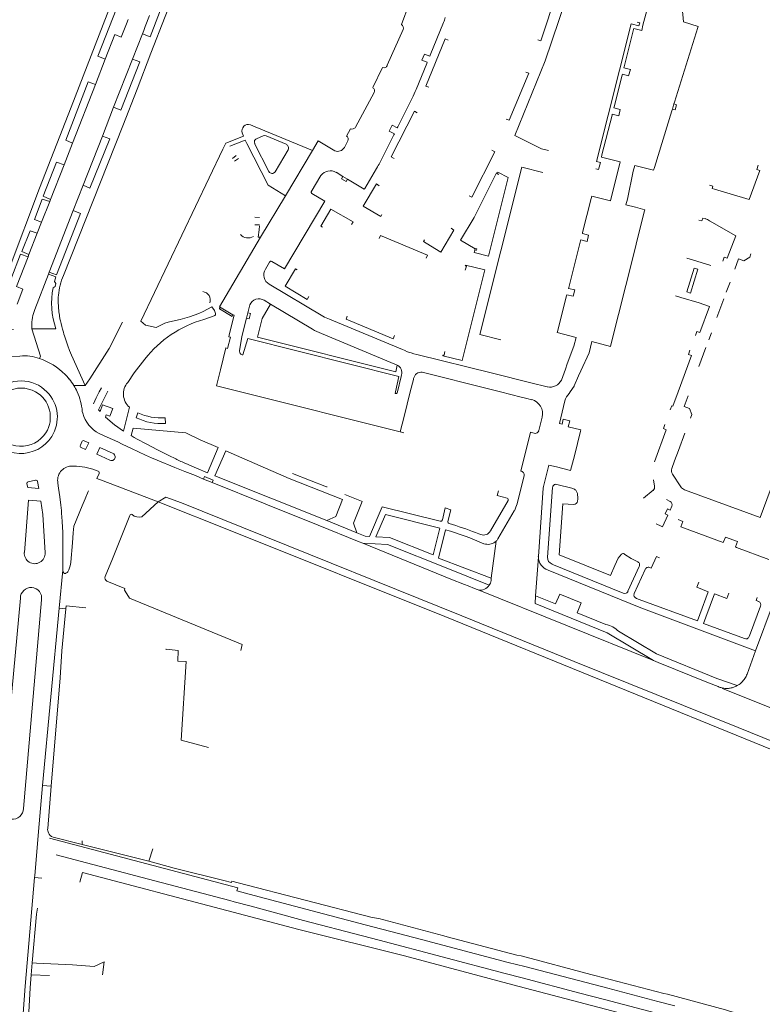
# Model space of a CAD drawing. Extents: x 145000 to 155000, y 457500 to 470000.
# Tile 182 of 196: x 154227 to 154432, y 461831 to 462103. Entities that reach past the tile are written whole.
import ezdxf

# ---------------------------------------------------------------- set-up
doc = ezdxf.new("R2010")
doc.units = 0
doc.header["$LTSCALE"] = 0.2
doc.header["$MEASUREMENT"] = 0
doc.layers.add('kant verharding', color=252, linetype='Continuous', lineweight=0)

msp = doc.modelspace()

# ---------------------------------------------------------------- linework, layer by layer
at = {"layer": 'kant verharding', "lineweight": 0}
for p, q in [((154331.87, 462101.34), (154334.07, 462107.1)), ((154256.41, 462102.75), (154256, 462101.61)), ((154262.38, 462103.84), (154261.18, 462100.84)), ((154339.82, 462092.88), (154343.51, 462101.91)), ((154260.76, 462099.76), (154260.39, 462098.79)), ((154261.18, 462100.84), (154260.76, 462099.76)), ((154327.99, 462090.13), (154332.34, 462100.04)), ((154393.39, 462089.7), (154396, 462099.99)), ((154413.68, 462100.59), (154407.3, 462079.97)), ((154257.61, 462091.78), (154260.39, 462098.79)), ((154250.11, 462091.85), (154247.41, 462084.82)), ((154257.61, 462091.78), (154252.43, 462078.54)), ((154323.96, 462083.95), (154326.69, 462089.53)), ((154335.97, 462083.47), (154338.9, 462090.63)), ((154390.62, 462078.66), (154392.82, 462087.38)), ((154241.08, 462068.67), (154247.41, 462084.82)), ((154319.18, 462073.07), (154324.38, 462082.64)), ((154330.88, 462073.11), (154334.86, 462081.02)), ((154249.33, 462070.58), (154252.43, 462078.54)), ((154406.53, 462077.52), (154401.73, 462061.95)), ((154406.69, 462078.02), (154406.53, 462077.52)), ((154407.14, 462079.48), (154406.69, 462078.02)), ((154407.3, 462079.97), (154407.14, 462079.48)), ((154387.25, 462065.4), (154390.03, 462076.35)), ((154316.7, 462070.58), (154317.83, 462072.62)), ((154249.33, 462070.58), (154244.05, 462057.04)), ((154291.9, 462069.87), (154293.75, 462070.63)), ((154294.51, 462070.63), (154300.05, 462068.31)), ((154308.92, 462069.23), (154307.38, 462066.6)), ((154308.92, 462069.23), (154313.47, 462066.55)), ((154316.14, 462067.46), (154317.12, 462069.27)), ((154325.94, 462063.23), (154329.83, 462070.94)), ((154241.08, 462068.67), (154238.74, 462062.67)), ((154259.98, 462019.48), (154282.56, 462066.93)), ((154295.3, 462060.78), (154291.37, 462068.56)), ((154300.6, 462066.79), (154297.02, 462060.75)), ((154307.38, 462066.6), (154299.9, 462054.09)), ((154286.3, 462065.19), (154285.29, 462064.36)), ((154286.92, 462064.43), (154285.83, 462063.65)), ((154234.99, 462053.08), (154238.74, 462062.67)), ((154321.77, 462056.13), (154325.04, 462061.66)), ((154390.01, 462054.26), (154391.91, 462061.91)), ((154391.91, 462061.91), (154392.32, 462063.5)), ((154396.31, 462062.49), (154395.86, 462060.88)), ((154307.01, 462055.21), (154309.68, 462059.69)), ((154313.88, 462060.58), (154315.76, 462059.43)), ((154315.76, 462059.43), (154317.03, 462058.67)), ((154395.86, 462060.88), (154394.3, 462053.17)), ((154241.3, 462050.02), (154244.05, 462057.04)), ((154234.99, 462053.08), (154234.79, 462052.57)), ((154293.01, 462042.64), (154299.9, 462054.09)), ((154381.91, 462043.96), (154384.28, 462053.39)), ((154389.62, 462052.68), (154390.01, 462054.26)), ((154394.3, 462053.17), (154393.89, 462051.61)), ((154232.52, 462046.8), (154234.79, 462052.57)), ((154393.89, 462051.61), (154396.51, 462050.92)), ((154396.51, 462050.92), (154397.81, 462050.57)), ((154241.3, 462050.02), (154234.66, 462033.05)), ((154292.74, 462048.12), (154291.38, 462048.19)), ((154398.92, 462049.64), (154394.45, 462031.79)), ((154415.77, 462047.79), (154415.14, 462047.97)), ((154232.52, 462046.8), (154231.35, 462043.81)), ((154291.39, 462046.13), (154292.7, 462046.08)), ((154229.02, 462037.86), (154231.35, 462043.81)), ((154293.01, 462042.64), (154281.67, 462023.43)), ((154378.1, 462028.83), (154381.33, 462041.64)), ((154229.02, 462037.86), (154228.81, 462037.22)), ((154423.91, 462033.86), (154424.92, 462036.68)), ((154294.34, 462033.86), (154295.51, 462035.82)), ((154349.5, 462033.59), (154349.82, 462034.65)), ((154234.45, 462032.46), (154230.67, 462022.75)), ((154234.66, 462033.05), (154234.45, 462032.46)), ((154394.45, 462031.79), (154393.83, 462029.3)), ((154295.39, 462029.67), (154310.17, 462020.88)), ((154393.83, 462029.3), (154389.83, 462013.37)), ((154421.58, 462027.47), (154422.62, 462030.27)), ((154375.08, 462016.92), (154377.51, 462026.54)), ((154419.01, 462020.47), (154420.92, 462025.66)), ((154280.33, 462022.42), (154279.58, 462023.46)), ((154285.38, 462021.23), (154281.67, 462023.43)), ((154281.7, 462022.99), (154281.89, 462023.3)), ((154289.48, 462021.82), (154290.03, 462023.98)), ((154293.99, 462025.26), (154295.79, 462024.18)), ((154295.79, 462024.18), (154307.31, 462017.29)), ((154280.23, 462020.94), (154277.37, 462019.97)), ((154280.33, 462022.42), (154280.54, 462021.63)), ((154289.11, 462020.33), (154289.48, 462021.82)), ((154229.86, 462018.13), (154229.89, 462017.39)), ((154229.89, 462017.39), (154236.51, 462017.39)), ((154232.23, 462009.88), (154229.89, 462017.39)), ((154379.49, 462012.64), (154380.11, 462014.98)), ((154416.76, 462014.38), (154417.46, 462016.26)), ((154239.2, 462014.34), (154239.75, 462012.65)), ((154239.75, 462012.65), (154240.23, 462011.37)), ((154384.47, 462013.88), (154383.71, 462010.72)), ((154414.04, 462007.01), (154415.97, 462012.24)), ((154221.15, 462009.67), (154226.57, 462009.86)), ((154231.99, 462009.2), (154232.23, 462009.88)), ((154240.23, 462011.37), (154240.76, 462010.11)), ((154244.62, 462001.78), (154240.76, 462010.11)), ((154244.62, 462001.78), (154241.45, 462001.74)), ((154247.65, 461998.34), (154248.49, 462000)), ((154248.49, 462000), (154249.05, 462001.08)), ((154331.57, 461988.93), (154287.46, 462000)), ((154330.14, 461999.51), (154330.24, 462000)), ((154330.8, 462000), (154330.77, 461999.88)), ((154334.34, 462000), (154332.64, 461993.21)), ((154359.21, 462000), (154364.94, 461998.56)), ((154364.94, 461998.56), (154366.14, 461998.25)), ((154378.49, 462000), (154378.17, 461999.54)), ((154411.03, 461998.86), (154409.96, 461995.95)), ((154246.85, 461996.7), (154247.65, 461998.34)), ((154255.12, 461989.13), (154256.84, 461995.74)), ((154366.14, 461998.25), (154366.52, 461998.16)), ((154366.52, 461998.16), (154367.86, 461997.83)), ((154377.03, 461997.48), (154375.5, 461991.27)), ((154243.77, 461994.61), (154243.9, 461994.11)), ((154258.69, 461992.85), (154259.11, 461994.19)), ((154332.64, 461993.21), (154331.57, 461988.93)), ((154252.64, 461990.85), (154255.12, 461989.13)), ((154266.69, 461992.85), (154266.72, 461991.28)), ((154369.81, 461989.28), (154370.75, 461993)), ((154248.43, 461988.49), (154250.64, 461987.44)), ((154257.3, 461987.91), (154257.86, 461989.98)), ((154257.3, 461987.91), (154258.14, 461987.41)), ((154332.58, 461988.68), (154331.57, 461988.93)), ((154369.28, 461988.65), (154369.39, 461988.7)), ((154408.34, 461983.82), (154410.15, 461988.63)), ((154243.27, 461985.24), (154243.68, 461986.24)), ((154244.28, 461986.49), (154245.56, 461985.91)), ((154245.56, 461985.91), (154244.71, 461984.09)), ((154252.11, 461986.81), (154250.64, 461987.44)), ((154253.57, 461986.16), (154252.11, 461986.81)), ((154254.79, 461985.59), (154253.57, 461986.16)), ((154254.79, 461985.59), (154257.39, 461984.33)), ((154258.14, 461987.41), (154258.98, 461986.93)), ((154258.98, 461986.93), (154261.4, 461985.62)), ((154261.4, 461985.62), (154264.56, 461983.96)), ((154244.71, 461984.09), (154243.45, 461984.66)), ((154247.76, 461982.78), (154248.6, 461984.6)), ((154251.41, 461981.13), (154247.76, 461982.78)), ((154248.6, 461984.6), (154252.27, 461982.99)), ((154257.39, 461984.33), (154261.26, 461982.53)), ((154261.26, 461982.53), (154262.87, 461981.81)), ((154264.56, 461983.96), (154267.67, 461982.39)), ((154267.67, 461982.39), (154269.58, 461981.46)), ((154408.34, 461983.82), (154407.31, 461980.99)), ((154262.87, 461981.81), (154264.42, 461981.15)), ((154264.42, 461981.15), (154269.3, 461979.14)), ((154272.41, 461980.17), (154275.27, 461978.95)), ((154372.6, 461979.79), (154371.19, 461974.25)), ((154374.72, 461979.25), (154372.6, 461979.79)), ((154406.52, 461978.84), (154407.31, 461980.99)), ((154246.72, 461978.67), (154248.2, 461978.07)), ((154248.41, 461977.47), (154247.84, 461976.09)), ((154269.3, 461979.14), (154272.14, 461977.99)), ((154272.14, 461977.99), (154275, 461976.86)), ((154275, 461976.86), (154277.27, 461975.89)), ((154275.27, 461978.95), (154278.32, 461977.64)), ((154365.75, 461976.84), (154365.67, 461976.51)), ((154409.07, 461973.82), (154406.69, 461977.29)), ((154228.73, 461973.61), (154228.5, 461974.61)), ((154228.86, 461975.13), (154230.91, 461975.6)), ((154231.44, 461975.25), (154231.78, 461973.29)), ((154237.26, 461973.37), (154237.06, 461974.76)), ((154249.57, 461975.43), (154247.84, 461976.09)), ((154264.73, 461969.63), (154249.57, 461975.43)), ((154277.27, 461975.89), (154279.62, 461974.95)), ((154279.62, 461974.95), (154294.3, 461969.06)), ((154365.67, 461976.51), (154363.8, 461969.08)), ((154378.94, 461973.37), (154374.75, 461974.45)), ((154401.75, 461973.95), (154401.46, 461975.75)), ((154231.78, 461973.29), (154228.73, 461973.61)), ((154237.56, 461971.04), (154237.26, 461973.37)), ((154245.48, 461972.63), (154245.37, 461972.48)), ((154316.27, 461971.68), (154320.88, 461969.79)), ((154371.06, 461973.43), (154369.71, 461954.59)), ((154373.62, 461973.57), (154372.22, 461954.35)), ((154398.74, 461970.63), (154401.37, 461972.81)), ((154227.79, 461955.69), (154228.97, 461970.1)), ((154228.97, 461970.1), (154232.3, 461969.85)), ((154237.84, 461968.71), (154237.56, 461971.04)), ((154237.84, 461968.71), (154238.01, 461967.22)), ((154260.22, 461965.5), (154264.73, 461969.63)), ((154266.84, 461970.96), (154264.73, 461969.63)), ((154294.3, 461969.06), (154294.92, 461968.81)), ((154294.92, 461968.81), (154294.3, 461969.06)), ((154294.92, 461968.81), (154308.93, 461963.19)), ((154356.45, 461961.61), (154361.39, 461970)), ((154380.51, 461969.84), (154380.55, 461970.39)), ((154380.55, 461970.39), (154380.56, 461970.98)), ((154406.06, 461969.76), (154405.04, 461970.25)), ((154238.08, 461966.49), (154238.01, 461967.22)), ((154238.25, 461964.27), (154238.08, 461966.49)), ((154241.43, 461962.95), (154243.77, 461968.54)), ((154256.74, 461965.41), (154256.93, 461965.89)), ((154363.06, 461967.18), (154358.5, 461959.41)), ((154238.35, 461962.52), (154238.25, 461964.27)), ((154253.03, 461956.2), (154256.74, 461965.41)), ((154320.22, 461958.6), (154308.93, 461963.19)), ((154319.55, 461961.11), (154311.26, 461964.45)), ((154345.08, 461963.63), (154346, 461963.36)), ((154402.21, 461963.55), (154403.58, 461962.93)), ((154238.39, 461961.4), (154238.35, 461962.52)), ((154238.43, 461958.99), (154238.39, 461961.4)), ((154241.06, 461958.34), (154241.28, 461961.07)), ((154241.28, 461961.07), (154241.43, 461962.95)), ((154353.27, 461960.79), (154353.78, 461960.61)), ((154238.45, 461957.13), (154238.43, 461958.99)), ((154240.64, 461952.99), (154241.06, 461958.34)), ((154321.2, 461958.21), (154320.22, 461958.6)), ((154355.07, 461957.97), (154354.66, 461958)), ((154358.02, 461958.81), (154356.71, 461948.55)), ((154238.42, 461951.03), (154238.44, 461955.27)), ((154238.44, 461955.27), (154238.45, 461957.13)), ((154252.11, 461953.92), (154253.03, 461956.2)), ((154393.34, 461955.29), (154393.61, 461955.09)), ((154433.37, 461953.73), (154424.4, 461957.07)), ((154240.35, 461951.68), (154240.54, 461952.38)), ((154240.54, 461952.38), (154240.64, 461952.99)), ((154250.12, 461948.99), (154252.11, 461953.92)), ((154369.7, 461954.43), (154368.93, 461943.73)), ((154369.71, 461954.59), (154369.7, 461954.43)), ((154373.46, 461952.46), (154393.11, 461944.46)), ((154397.01, 461953.14), (154396.58, 461953.34)), ((154237.38, 461940.29), (154238.39, 461950.78)), ((154238.42, 461951.03), (154238.39, 461950.78)), ((154238.82, 461949.89), (154238.93, 461949.84)), ((154239.76, 461950.29), (154239.94, 461950.66)), ((154394.44, 461944.99), (154397.55, 461951.79)), ((154396.12, 461944.29), (154399.17, 461951)), ((154250.53, 461947.74), (154255.51, 461945.73)), ((154350.33, 461946.43), (154349.32, 461946.83)), ((154350.33, 461946.43), (154349.32, 461946.83)), ((154356.71, 461948.55), (154356.63, 461947.9)), ((154352.09, 461945.73), (154350.33, 461946.43)), ((154353.05, 461945.35), (154352.09, 461945.73)), ((154401.44, 461925.88), (154353.05, 461945.35)), ((154232.53, 461942.55), (154227.51, 461884.98)), ((154434.53, 461941.61), (154429.67, 461928.49)), ((154232.83, 461891.31), (154237.38, 461940.29)), ((154239.22, 461940.12), (154237.38, 461940.29)), ((154239.29, 461940.96), (154239.22, 461940.12)), ((154244.74, 461940.34), (154239.29, 461940.96)), ((154431.05, 461940.86), (154428.25, 461933.4)), ((154428.25, 461933.4), (154427.89, 461932.44)), ((154287.95, 461930.26), (154287.51, 461928.64)), ((154429.67, 461928.49), (154427.32, 461922.08)), ((154401.44, 461925.88), (154402.74, 461925.32)), ((154402.74, 461925.32), (154416.68, 461919.7)), ((154419.38, 461918.62), (154416.68, 461919.7)), ((154418.99, 461920.91), (154424.54, 461918.91)), ((154420.35, 461918.28), (154420.5, 461918.25)), ((154424.54, 461918.91), (154424.91, 461919.1)), ((154278.6, 461901.81), (154271.07, 461903.82)), ((154231.84, 461880.75), (154232.83, 461891.31)), ((154235.2, 461891.13), (154232.83, 461891.31)), ((154235.2, 461891.13), (154234.23, 461879.46)), ((154230.65, 461866.46), (154231.84, 461880.75)), ((154235.73, 461877.12), (154243.72, 461875.1)), ((154243.79, 461876.03), (154243.72, 461875.1)), ((154243.72, 461875.1), (154262.14, 461870.45)), ((154262.14, 461870.45), (154263.22, 461873.84)), ((154230.65, 461866.46), (154230.61, 461865.99)), ((154230.61, 461865.99), (154232.64, 461865.81)), ((154243.81, 461867.37), (154243.09, 461864.67)), ((154243.81, 461867.37), (154283.68, 461856.86)), ((154323.83, 461854.89), (154286.85, 461864.52)), ((154291.2, 461860.98), (154286.48, 461862.23)), ((154305.53, 461857.24), (154291.2, 461860.98)), ((154284.52, 461859.59), (154285.69, 461859.26)), ((154285.69, 461859.26), (154290.41, 461858.05)), ((154290.41, 461858.05), (154304.89, 461854.09)), ((154321.86, 461852.89), (154305.53, 461857.24)), ((154304.89, 461854.09), (154321.1, 461849.89)), ((154326.52, 461851.67), (154321.86, 461852.89)), ((154321.1, 461849.89), (154325.71, 461848.67)), ((154325.71, 461848.67), (154360.55, 461839.46)), ((154229.67, 461839.11), (154229.95, 461842.41)), ((154231.18, 461842.35), (154229.95, 461842.41)), ((154231.18, 461842.35), (154241.04, 461841.83)), ((154366, 461841.39), (154361.34, 461842.48)), ((154388.92, 461835.38), (154366, 461841.39)), ((154229.67, 461839.11), (154234.7, 461838.9)), ((154360.55, 461839.46), (154365.2, 461838.24)), ((154388.92, 461835.38), (154402.71, 461831.75)), ((154401.9, 461828.59), (154387.98, 461832.24)), ((154402.71, 461831.75), (154407.34, 461830.52))]:
    msp.add_line(p, q, dxfattribs=at)
at = {"layer": 'kant verharding', "lineweight": 0, "flags": 128}
for points in [[(154238.57, 462032.1), (154254.96, 462073.37), (154258.94, 462083.53), (154262.73, 462093.49), (154270.59, 462113.81), (154274.67, 462124.07), (154282.59, 462144.29), (154286.58, 462154.2), (154294.35, 462174.52), (154306.15, 462204.55), (154323.54, 462249.65), (154326.58, 462257.23), (154343.27, 462250.45), (154368.95, 462240.45)], [(154273.42, 462163.69), (154262.5, 462135.06), (154258.76, 462125.45), (154254, 462112.89), (154240.74, 462078.61), (154231.95, 462056.18), (154223.57, 462033.97)], [(154372.49, 462066.58), (154370.53, 462067.02), (154363.22, 462070.78), (154371.62, 462091.31), (154377.25, 462108.28), (154378.85, 462112.92), (154383.83, 462111.77)], [(154260.39, 462098.79), (154262.48, 462098.02), (154267.22, 462110.33), (154265.23, 462111.19)], [(154373.93, 462110.59), (154374.78, 462110.31), (154370.34, 462096.91), (154369.51, 462097.18)], [(154250.11, 462091.85), (154248.1, 462092.64), (154254.32, 462108.66), (154256.38, 462107.73)], [(154398.58, 462101.18), (154399.6, 462105.21), (154407.01, 462105.86)], [(154409.43, 462106.07), (154409.77, 462102.12), (154413.77, 462100.87), (154413.68, 462100.59)], [(154385.6, 462061.53), (154386.33, 462061.34), (154386.83, 462063.33), (154385.71, 462063.61), (154395.31, 462101.55), (154397.45, 462101), (154397.68, 462101.88), (154396.95, 462102.06)], [(154256, 462101.61), (154254.51, 462097.85), (154252.81, 462098.58), (154250.11, 462091.85)], [(154396, 462099.99), (154396.07, 462100.27), (154398.22, 462099.73), (154398.58, 462101.18)], [(154344.84, 462097.09), (154344, 462097.44), (154338.6, 462084.39), (154339.45, 462084.05)], [(154252.43, 462078.54), (154254.41, 462077.73), (154259.64, 462091.04), (154257.61, 462091.78)], [(154338.9, 462090.63), (154339.03, 462090.94), (154337.56, 462091.54), (154338.22, 462093.19), (154339.71, 462092.6), (154339.82, 462092.88)], [(154366.2, 462088.27), (154367.03, 462087.99), (154361.64, 462074.94), (154360.8, 462075.28)], [(154392.82, 462087.38), (154392.89, 462087.68), (154394.62, 462087.25), (154395.09, 462088.94), (154393.32, 462089.42), (154393.39, 462089.7)], [(154247.41, 462084.82), (154245.45, 462085.6), (154239.2, 462069.45), (154241.08, 462068.67)], [(154336.23, 462077), (154335.46, 462077.42), (154329.1, 462064.83), (154329.88, 462064.42)], [(154390.03, 462076.35), (154390.1, 462076.62), (154391.87, 462076.2), (154392.28, 462077.93), (154390.55, 462078.38), (154390.62, 462078.66)], [(154407.14, 462079.48), (154407.87, 462079.22), (154407.43, 462077.82), (154406.69, 462078.02)], [(154307.38, 462066.6), (154291.55, 462073.17), (154290.19, 462073.69)], [(154329.83, 462070.94), (154329.97, 462071.23), (154328.52, 462071.97), (154329.32, 462073.56), (154330.75, 462072.84), (154330.88, 462073.11)], [(154244.05, 462057.04), (154245.91, 462056.22), (154251.37, 462069.87), (154249.33, 462070.58)], [(154287.93, 462071.48), (154288.25, 462070.56), (154283.42, 462068.67), (154282.56, 462066.93)], [(154299.9, 462054.09), (154295.09, 462057), (154289.21, 462068.54), (154288.76, 462069.42), (154284.49, 462067.77)], [(154350.55, 462054.1), (154351.36, 462053.68), (154357.7, 462066.28), (154356.87, 462066.72)], [(154392.32, 462063.5), (154387.1, 462064.81), (154387.25, 462065.4)], [(154238.74, 462062.67), (154236.7, 462063.39), (154232.98, 462053.97), (154234.99, 462053.08)], [(154359.37, 462014.35), (154353.55, 462015.78), (154365.17, 462061.96), (154370.95, 462060.53)], [(154401.73, 462061.95), (154401.48, 462061.15), (154396.31, 462062.49)], [(154430.42, 462062.52), (154430.01, 462061.37), (154430.85, 462061.06), (154427.86, 462053.04), (154418.29, 462055.94), (154417.67, 462056.13), (154417.86, 462056.72), (154416.94, 462057)], [(154315.76, 462059.43), (154315.37, 462058.79), (154316.68, 462058.01), (154317.03, 462058.67)], [(154317.03, 462058.67), (154321.63, 462055.9), (154321.77, 462056.13)], [(154358.33, 462060.29), (154358.1, 462060.4), (154351.96, 462048.12), (154348.22, 462041.85), (154352.25, 462039.44)], [(154352.37, 462039.09), (154352.62, 462039.05), (154352.72, 462039.46), (154352.28, 462039.57), (154351.98, 462038.41), (154355.89, 462037.43), (154361.36, 462059.14), (154358.48, 462060.58), (154358.33, 462060.29)], [(154358.33, 462060.29), (154358.29, 462060.22), (154358.65, 462060.01), (154358.73, 462060.21)], [(154325.73, 462056.88), (154325, 462057.4), (154321.37, 462051.28), (154326.2, 462048.43), (154326.49, 462048.95)], [(154234.79, 462052.57), (154232.7, 462053.19), (154230.56, 462047.56), (154232.52, 462046.8)], [(154296.1, 462035.96), (154299.59, 462033.9), (154310.72, 462052.61), (154307.13, 462054.76)], [(154384.28, 462053.39), (154384.43, 462053.98), (154389.62, 462052.68)], [(154310.12, 462045.4), (154309.62, 462045.72), (154312.38, 462050.37), (154318.61, 462046.92), (154318.12, 462046.15)], [(154397.81, 462050.57), (154399.07, 462050.24), (154398.92, 462049.64)], [(154234.66, 462033.05), (154236.65, 462032.26), (154243.26, 462049.22), (154241.3, 462050.02)], [(154413.98, 462047.4), (154414.86, 462047.16), (154415.14, 462047.97)], [(154292.68, 462045.8), (154292.64, 462044.68), (154292.38, 462042.71), (154293.01, 462042.64)], [(154338.24, 462041.95), (154337.98, 462041.49), (154341.11, 462039.53), (154342.76, 462038.58), (154346.36, 462044.65), (154345.62, 462045.14)], [(154416.92, 462047.2), (154424.18, 462043.06), (154421.82, 462036.88), (154421.03, 462037.19), (154420.59, 462036.02)], [(154231.35, 462043.81), (154229.39, 462044.43), (154227.14, 462038.7), (154229.02, 462037.86)], [(154325.71, 462042.29), (154326.08, 462043.11), (154339.09, 462037.7), (154338.75, 462036.86)], [(154381.33, 462041.64), (154381.4, 462041.93), (154383.15, 462041.53), (154383.58, 462043.25), (154381.84, 462043.68), (154381.91, 462043.96)], [(154228.81, 462037.22), (154226.76, 462037.99), (154218.67, 462016.97), (154224.83, 462017.21)], [(154225.81, 462024.23), (154227.38, 462028.35), (154225.62, 462029.06), (154228.81, 462037.22)], [(154410.71, 462036.85), (154412.24, 462036.39), (154417.29, 462034.86)], [(154428.38, 462038.07), (154428.06, 462037.14), (154426.44, 462036.17), (154424.92, 462036.68)], [(154306.31, 462026.29), (154305.87, 462025.51), (154299.77, 462029.14), (154302.63, 462033.96), (154303.14, 462033.67)], [(154349.82, 462034.65), (154349.52, 462034.75), (154349.56, 462034.97), (154354.93, 462033.63), (154348.64, 462008.6)], [(154410.67, 462027.56), (154412.7, 462034.17), (154413.75, 462033.84), (154411.7, 462027.24), (154410.67, 462027.56)], [(154235.7, 462028.74), (154236.3, 462029.09), (154236.49, 462029.87), (154236.12, 462030.45), (154236.45, 462031.72), (154234.45, 462032.46)], [(154377.51, 462026.54), (154377.58, 462026.81), (154379.34, 462026.4), (154379.78, 462028.15), (154378.03, 462028.56), (154378.1, 462028.83)], [(154413.04, 462015.51), (154413.47, 462016.63), (154414.31, 462016.35), (154416.98, 462023.53), (154414.08, 462024.6), (154409.05, 462026.07), (154407.52, 462026.52)], [(154285.38, 462021.23), (154285.12, 462020.82), (154281.63, 462022.88), (154281.7, 462022.99)], [(154330.7, 462007.38), (154330.35, 462005.52), (154292.15, 462015.11), (154293.42, 462020.23), (154295.79, 462024.18)], [(154284.44, 462016.13), (154285.68, 462021.12), (154285.38, 462021.23)], [(154289.11, 462020.33), (154287.86, 462015.27), (154287.22, 462011.35)], [(154289.11, 462020.33), (154289.82, 462020.15), (154290.19, 462021.64), (154289.48, 462021.82)], [(154329.95, 462015.5), (154329.6, 462014.65), (154316.63, 462020.05), (154316.92, 462020.9)], [(154254.92, 462019.23), (154251.24, 462011.95), (154245.9, 462003.55), (154244.62, 462001.78)], [(154269.51, 462019.65), (154267.47, 462019.26), (154266.53, 462018.93), (154264.17, 462017.72), (154261.28, 462018.44), (154259.98, 462019.48)], [(154333.1, 462011.27), (154332.18, 462011.7), (154312.03, 462020.01)], [(154281.9, 462006.04), (154283.43, 462012.1), (154283.91, 462011.98), (154284.68, 462015.04), (154284.2, 462015.16), (154284.44, 462016.13)], [(154309.82, 462016.06), (154330.07, 462007.6), (154330.7, 462007.38)], [(154380.11, 462014.98), (154374.93, 462016.33), (154375.08, 462016.92)], [(154330.24, 462000), (154331.14, 462004.19), (154289.49, 462014.7), (154288.12, 462010.18)], [(154376.06, 462003.26), (154377.16, 462006.26), (154377.68, 462007.68), (154379.49, 462012.64)], [(154389.83, 462013.37), (154389.63, 462012.55), (154384.47, 462013.88)], [(154372.17, 462001.35), (154367.61, 462002.47), (154357.05, 462005.13), (154336.11, 462010.32)], [(154348.64, 462008.6), (154343.3, 462009.93), (154343.36, 462010.16), (154343.65, 462010.07), (154343.92, 462011.17)], [(154383.71, 462010.72), (154381.44, 462005.76), (154380.8, 462004.37), (154379.58, 462001.68)], [(154408.27, 462000), (154411.99, 462010.03), (154411.14, 462010.32), (154411.55, 462011.48)], [(154261.05, 462009.04), (154258.13, 462005.23), (154256.32, 462002.59)], [(154239.04, 462004.8), (154239.5, 462004.35), (154240.17, 462003.53)], [(154287.46, 462000), (154280.8, 462001.68), (154281.9, 462006.04)], [(154331.91, 462004.65), (154331.81, 462004.22), (154330.8, 462000)], [(154337.65, 462005.38), (154355.97, 462000.81), (154359.21, 462000)], [(154335.27, 462003.69), (154335.18, 462003.37), (154334.34, 462000)], [(154379.58, 462001.68), (154379.57, 462001.52), (154378.49, 462000)], [(154252.64, 461990.85), (154250.22, 461992.99), (154250.42, 461993.67), (154251.38, 461993.3), (154252.19, 461995.37), (154249.4, 461996.38), (154248.75, 461994.57), (154248.27, 461995.05), (154250.8, 462000.18)], [(154406.12, 461995.03), (154406.54, 461996.17), (154406.81, 461996.06), (154408.27, 462000)], [(154409.96, 461995.95), (154411.39, 461995.43), (154412.04, 461993.76), (154411.66, 461992.76)], [(154375.5, 461991.27), (154376.26, 461991.09), (154376.59, 461992.46), (154378.35, 461991.96), (154377.95, 461990.35), (154381.45, 461989.47), (154381.37, 461989.13)], [(154401.72, 461980.66), (154405.01, 461989.55), (154404.2, 461989.86), (154404.64, 461991.01)], [(154257.86, 461989.98), (154272.41, 461988.64), (154276.37, 461986.76), (154281.29, 461984.61), (154278.32, 461977.64)], [(154368.55, 461988.57), (154367.51, 461988.84), (154364.84, 461978.12)], [(154381.37, 461989.13), (154379.66, 461982.31), (154378.59, 461978.26), (154374.72, 461979.25)], [(154438.56, 461985.94), (154430.89, 461965.28), (154410.08, 461972.94)], [(154300.88, 461976.09), (154315.58, 461970.24), (154313.77, 461965.6), (154311.26, 461964.45), (154280.42, 461976.81), (154283.37, 461983.72), (154300.88, 461976.09)], [(154301.86, 461977.47), (154311.2, 461973.77), (154311.42, 461973.74)], [(154279.62, 461974.95), (154279.91, 461975.63), (154277.55, 461976.59), (154277.27, 461975.89)], [(154243.77, 461968.54), (154244.58, 461970.48), (154245.37, 461972.48)], [(154361.08, 461970.66), (154358.32, 461971.37), (154358.65, 461972.64)], [(154232.3, 461969.85), (154232.86, 461966.13), (154233.5, 461955.59)], [(154264.73, 461969.63), (154285.07, 461961.57), (154343.9, 461938), (154434.21, 461901.2), (154452.22, 461894.1)], [(154266.84, 461970.96), (154271.13, 461969.33), (154288.26, 461962.47), (154348.57, 461938.19), (154379.55, 461925.52), (154424.82, 461907.34), (154503.21, 461875.6), (154544.6, 461858.87), (154549.08, 461856.83), (154554.95, 461854.3), (154588.47, 461839.39)], [(154320.88, 461969.79), (154321.03, 461969.73), (154318.64, 461963.75), (154319.55, 461961.11), (154321.88, 461960.14), (154323.12, 461960.07), (154326.54, 461968.23), (154342.6, 461964.28), (154342.99, 461964.33), (154343.23, 461964.63), (154344, 461967.95), (154345.54, 461967.41), (154344.69, 461964.25)], [(154390.82, 461952.04), (154389.64, 461949.29), (154375.43, 461955.04), (154376.41, 461969.11), (154379.43, 461968.94)], [(154328.6, 461959.82), (154324.8, 461960.01), (154327.46, 461966.12), (154342.52, 461962.38), (154340.64, 461954.97), (154328.6, 461959.82)], [(154403.58, 461962.93), (154403.99, 461962.75), (154405.46, 461965.97), (154404.75, 461966.3), (154405.37, 461967.66), (154406.04, 461967.35), (154406.55, 461968.43)], [(154424.4, 461957.07), (154424.11, 461957.18), (154424.66, 461958.65), (154421.32, 461959.91), (154420.72, 461958.41), (154409.05, 461962.75), (154409.6, 461964.22), (154408.28, 461964.72)], [(154344.08, 461961.9), (154342.17, 461954.13), (154356.71, 461948.55)], [(154349.32, 461946.83), (154345.54, 461948.33), (154321.2, 461958.21)], [(154356.15, 461946.62), (154344.69, 461951.28), (154328.03, 461957.9), (154321.2, 461958.21)], [(154392.69, 461955.21), (154391.69, 461954.09), (154390.82, 461952.04)], [(154393.61, 461955.09), (154395.36, 461953.98), (154396.58, 461953.34)], [(154400.63, 461951.43), (154400.83, 461951.31), (154402.3, 461954.54), (154403.16, 461954.15)], [(154429.67, 461928.49), (154397.98, 461940.38), (154372.36, 461950.82)], [(154414.02, 461947.46), (154413.44, 461946.05), (154416.59, 461944.84), (154414.27, 461938.58)], [(154255.51, 461945.73), (154255.4, 461945.29), (154256.09, 461944.25)], [(154256.09, 461944.25), (154256.86, 461943.08), (154287.95, 461930.26)], [(154381.53, 461941.73), (154375.59, 461944.19), (154374.45, 461941.44), (154368.93, 461943.73)], [(154415.96, 461937.82), (154418.36, 461944.28), (154421.72, 461942.94), (154422.28, 461944.42)], [(154221.58, 461885.47), (154224.36, 461917.15), (154226.7, 461943.05)], [(154368.93, 461943.73), (154368.78, 461941.62), (154388.71, 461933.44), (154401.44, 461925.88)], [(154388.33, 461935.81), (154380.37, 461938.97), (154381.53, 461941.73)], [(154414.27, 461938.58), (154413.6, 461936.75), (154397.49, 461942.68), (154396.76, 461942.99)], [(154430.14, 461943.22), (154429.84, 461942.42), (154430.52, 461942.16)], [(154239.22, 461940.12), (154238.16, 461928.52), (154237.66, 461921.05), (154235.2, 461891.13)], [(154426.6, 461931.89), (154415.3, 461936.05), (154415.96, 461937.82)], [(154391.86, 461933.91), (154402.33, 461927.64), (154418.99, 461920.91)], [(154271.07, 461903.82), (154272.5, 461925.54), (154270.13, 461925.66), (154270.28, 461928.63), (154266.98, 461928.98), (154266.85, 461928.9)], [(154420.5, 461918.25), (154420.49, 461918.1), (154437.32, 461911.38), (154437.34, 461911.47)], [(154286.48, 461862.23), (154286.69, 461863.11), (154234.7, 461876.82)], [(154236.59, 461872.22), (154263.83, 461865), (154284.52, 461859.59)], [(154262.14, 461870.45), (154269.17, 461868.52), (154282.82, 461865.1)], [(154230.61, 461865.99), (154228.01, 461835.93), (154227.46, 461828.41), (154226.62, 461805.25)], [(154286.85, 461864.52), (154285.09, 461864.97), (154284.96, 461864.61), (154282.82, 461865.1)], [(154229.95, 461842.41), (154231.1, 461855.85), (154231.44, 461857.45)], [(154283.68, 461856.86), (154303.54, 461851.63), (154332.72, 461844.35), (154362.64, 461836.35), (154428.17, 461819.12), (154461.4, 461810.28)], [(154501.73, 461808.04), (154500.57, 461805.28), (154484.34, 461812.08), (154481.4, 461813.13), (154463.37, 461817.89), (154461.77, 461818.49), (154422.45, 461829.05), (154421.4, 461829.4), (154405.36, 461833.71), (154404.34, 461833.9), (154385.31, 461838.86), (154384.16, 461839.22), (154364.98, 461844.32), (154363.72, 461844.52), (154344.5, 461849.58), (154343.61, 461849.88), (154325.63, 461854.59), (154323.83, 461854.89)], [(154361.34, 461842.48), (154337.44, 461848.82), (154326.52, 461851.67)], [(154249.36, 461839.1), (154249.86, 461842.67), (154247.07, 461841.36), (154241.04, 461841.83)], [(154232.25, 461756.9), (154230.86, 461766.66), (154229.36, 461782.19), (154227.97, 461795.84), (154227.92, 461802.51), (154228.81, 461825.47), (154229.36, 461835.48), (154229.67, 461839.11)], [(154365.2, 461838.24), (154381.18, 461834.06), (154387.98, 461832.24)]]:
    msp.add_lwpolyline(points, dxfattribs=at)
at = {"layer": 'kant verharding', "lineweight": 0}
for centre, radius, start, end in [((154334.5, 462105.76), 9.8, 336.8393, 345.743), ((154331.45, 462100.45), 0.981, 334.9801, 64.6675), ((154327.08, 462090.4), 0.947, 245.6344, 343.6976), ((154323.55, 462083.1), 0.944, 330.7763, 64.4085), ((154306.24, 462095.46), 32.06, 333.2149, 338.0412), ((154289.59, 462072.04), 1.75, 70.0037, 198.6609), ((154318.3, 462073.48), 0.977, 241.4117, 335.0766), ((154292.27, 462068.96), 0.981, 112.1086, 204.1379), ((154294.13, 462069.72), 0.991, 67.7101, 112.8922), ((154316.24, 462069.71), 0.988, 333.5415, 62.1471), ((154299.65, 462067.3), 1.08, 331.3935, 68.5001), ((154314.34, 462068.38), 2.02, 244.5477, 332.9398), ((154312.28, 462057.78), 3.22, 60.2131, 143.6894), ((154349.29, 462048.81), 27.44, 148.3054, 152.0952), ((154296.17, 462061.26), 0.99, 208.4112, 329.3278), ((154307.49, 462055.09), 0.491, 166.0334, 222.9302), ((154414.13, 462043.2), 4.88, 55.1129, 70.3286), ((154289.55, 462045.18), 2.72, 219.191, 303.4216), ((154297.02, 462032.3), 3.1, 149.8843, 238.1625), ((154295.87, 462035.61), 0.42, 57.1651, 149.2507), ((154255.66, 462024.9), 18.55, 157.1508, 165.8505), ((154257.19, 462024.55), 21.89, 168.9699, 199.1038), ((154255.2, 462024.98), 18.08, 165.7563, 174.6831), ((154251.45, 462025.27), 14.32, 174.4344, 183.4201), ((154276.77, 462025.29), 2.37, 341.4193, 83.2484), ((154292.54, 462022.98), 2.7, 57.429, 158.1348), ((154276.98, 462026.64), 39.89, 183.203, 188.5693), ((154262.33, 462053.86), 34.96, 281.8547, 299.5701), ((154240.94, 462018.59), 11.09, 157.9276, 182.369), ((154248.71, 462022.33), 11.29, 188.2992, 193.8479), ((154280.06, 462021.44), 0.523, 288.8683, 21.7186), ((154317.17, 462033.4), 14.34, 240.7868, 248.9835), ((154318.12, 462038.91), 82.66, 193.4895, 195.7448), ((154285.88, 461989.63), 31.51, 105.6771, 141.9927), ((154286.73, 462029.43), 49.87, 195.0503, 197.6159), ((154316.19, 462032.28), 17.42, 239.3777, 248.5416), ((154227.8, 461997.4), 12.52, 70.4418, 95.631), ((154288.2, 462011.18), 0.995, 169.9465, 265.565), ((154340.44, 462029.39), 19.56, 247.9419, 257.2073), ((154226.22, 461992.11), 18.03, 44.7002, 71.3533), ((154329.75, 462005.33), 2.26, 342.532, 65.0768), ((154337.32, 462003.32), 2.09, 80.7388, 170.0047), ((154226.9, 461993), 10, 44.4663, 135.5337), ((154227.97, 461993.5), 15.8, 31.4469, 39.4409), ((154228.3, 461993.63), 15.44, 24.3488, 31.6488), ((154259.95, 461999.42), 4.82, 138.9324, 229.7499), ((154372.89, 462004.8), 3.53, 258.2913, 334.1176), ((154226.9, 461992.99), 10, 144.7364, 327.7213), ((154226.94, 461993.01), 8.02, 60.655, 119.345), ((154226.94, 461992.99), 8.03, 327.883, 60.7269), ((154226.9, 461992.99), 10, 327.7045, 44.5134), ((154227.79, 461993.34), 16.04, 4.5524, 24.5578), ((154330.29, 461999.99), 0.499, 253.3143, 346.8013), ((154382.12, 461996.01), 5.3, 138.1923, 163.8358), ((154226.94, 461992.99), 8.03, 144.545, 327.9106), ((154366.87, 461993.96), 4, 346.1397, 75.6166), ((154252.68, 461996.56), 9.12, 195.5551, 242.2079), ((154265.53, 462008.36), 15.55, 245.6466, 274.2951), ((154265.47, 462006.25), 15.01, 243.1386, 274.7714), ((154368.82, 461989.48), 0.955, 253.6342, 298.8739), ((154368.86, 461989.52), 0.98, 302.7542, 345.556), ((154243.61, 461985.03), 0.405, 149.1605, 246.1561), ((154244.11, 461986.06), 0.461, 67.5802, 157.9426), ((154251.86, 461982.05), 1.02, 243.9469, 66.2054), ((154240.86, 461975.6), 3.88, 92.319, 192.538), ((154241.11, 461959.94), 19.54, 73.3293, 91.2185), ((154314.98, 462077.35), 106.09, 244.6605, 246.3419), ((154248, 461977.67), 0.455, 333.9684, 63.5233), ((154364.75, 461977.09), 1.03, 345.5991, 85.1796), ((154408.06, 461978.23), 1.66, 158.6502, 214.446), ((154228.91, 461974.7), 0.425, 97.8163, 193.2886), ((154231.01, 461975.18), 0.434, 8.653, 103.4198), ((154374.96, 461973.25), 3.9, 165.1728, 177.3978), ((154374.56, 461973.53), 0.94, 78.3199, 177.7386), ((154378.75, 461971.64), 1.74, 66.7488, 83.7754), ((154378.79, 461971.77), 1.61, 48.4038, 66.4267), ((154378.7, 461971.69), 1.73, 33.7706, 47.7281), ((154377.73, 461971.07), 2.88, 17.2072, 33.3909), ((154374.57, 461970.96), 5.99, 0.1752, 9.2005), ((154400.6, 461973.7), 1.18, 310.8865, 12.2134), ((154410.72, 461974.72), 1.89, 208.5934, 250.1297), ((154360.82, 461970.14), 0.584, 346.7784, 63.9588), ((154351.59, 461972.73), 12.75, 334.2161, 343.3733), ((154379.48, 461969.98), 1.04, 267.4552, 352.2914), ((154405.61, 461968.84), 1.02, 336.3489, 64.0728), ((154257.38, 461965.7), 0.485, 67.1448, 157.3252), ((154259.46, 461968.13), 2.74, 226.3434, 286.2248), ((154345.18, 461964.12), 0.504, 165.0312, 258.3169), ((154322.48, 461885.33), 81.49, 67.803, 73.2263), ((154326.38, 461897.58), 66.71, 64.9184, 74.6153), ((154354.58, 461962.53), 2.08, 247.1846, 333.7911), ((154355.78, 461961.06), 3.17, 257.026, 314.8597), ((154356.93, 461960.2), 1.76, 308.3211, 333.3531), ((154230.64, 461955.42), 2.87, 174.5564, 3.4186), ((154393.06, 461954.89), 0.488, 54.2864, 139.9208), ((154369.7, 461954.51), 0.0812, 84.3584, 267.8727), ((154373.57, 461954.49), 3.87, 180.9834, 251.7702), ((154374.1, 461954.23), 1.88, 176.2707, 250.2804), ((154396.69, 461952.22), 0.967, 333.1193, 70.586), ((154239.81, 461950.88), 1.43, 183.9514, 204.6619), ((154239.43, 461950.69), 1, 203.8268, 232.7063), ((154238.99, 461950.2), 0.367, 261.0436, 289.2292), ((154238.55, 461951.4), 1.64, 289.8084, 317.3687), ((154231.99, 461954.42), 8.79, 334.6641, 341.849), ((154400.09, 461950.57), 1.02, 57.9878, 154.4842), ((154251.08, 461948.62), 1.03, 158.5866, 237.6767), ((154353.82, 461948.22), 2.83, 325.5147, 353.4811), ((154229.64, 461943.06), 2.93, 86.0568, 180.2675), ((154229.64, 461943.06), 2.93, 350.0647, 86.0771), ((154353.52, 461947.91), 2.61, 236.6379, 259.7185), ((154353.69, 461948.21), 2.93, 257.5299, 327.18), ((154393.54, 461945.33), 0.969, 244.2701, 339.2731), ((154397.11, 461943.96), 1.03, 161.8304, 250.3415), ((154430.16, 461941.25), 0.971, 335.8877, 68.7441), ((154386.53, 461928.25), 7.78, 46.7245, 76.6043), ((154427.01, 461932.71), 0.918, 243.103, 342.6715), ((154422.51, 461923.22), 4.76, 300.203, 313.8208), ((154421.01, 461924.71), 6.88, 314.2586, 325.8451), ((154419.31, 461925.29), 8.63, 328.99, 338.1404), ((154421.66, 461923.65), 5.52, 245.6181, 256.2761), ((154421.48, 461922.29), 4.15, 256.4107, 267.4509), ((154421.64, 461923.93), 5.8, 266.5607, 277.9288), ((154421.73, 461923.44), 5.3, 277.6883, 288.4903), ((154421.74, 461923.82), 5.66, 287.2054, 299.7399), ((154224.52, 461885), 2.99, 263.2072, 359.5379), ((154236.43, 461879.21), 2.21, 173.5559, 205.3532), ((154236.41, 461879.2), 2.19, 205.2957, 251.8394)]:
    msp.add_arc(centre, radius, start, end, dxfattribs=at)

doc.saveas('drawing.dxf')
